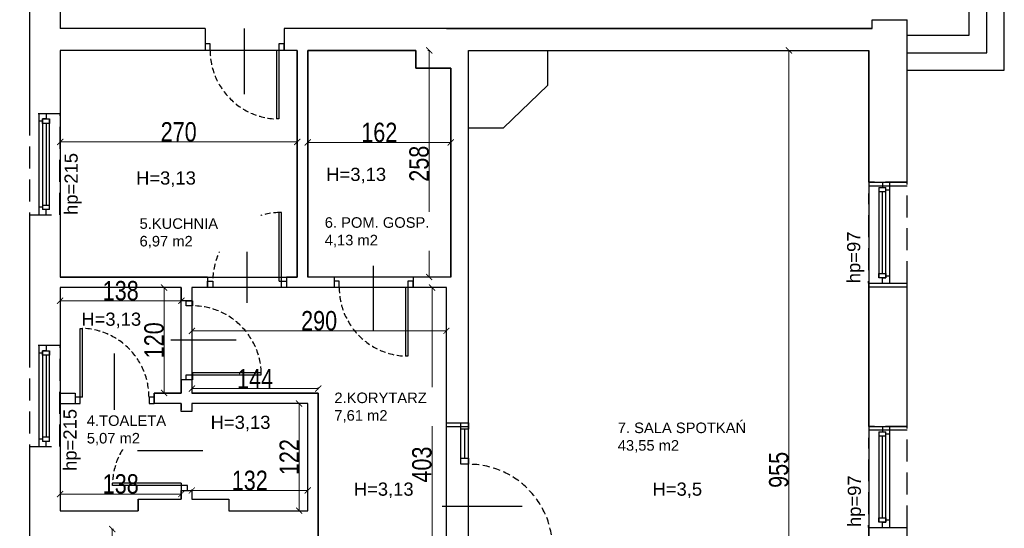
# Model space of a CAD drawing. Header units: millimetres. Extents: x -5941 to 19721, y -9230 to 6433.
# Tile 141 of 204: x 5207 to 6329, y 245 to 824. Entities that reach past the tile are written whole.
import ezdxf
from ezdxf.enums import TextEntityAlignment as Align

# ---------------------------------------------------------------- set-up
doc = ezdxf.new("R2010")
doc.units = ezdxf.units.MM
doc.linetypes.add('DASHED', pattern=[0.75, 0.5, -0.25])
for name, color, linetype in [('A_drzwi', 3, 'Continuous'), ('A_okno', 3, 'Continuous'), ('A_opis pom', 1, 'Continuous'), ('A_opis stolarki', 3, 'Continuous'), ('A_SC_MUROWANA_DZIAŁOWA', 42, 'Continuous'), ('A_schody', 3, 'Continuous'), ('A_scianazew', 42, 'Continuous'), ('A_SUFITY OPIS', 1, 'Continuous'), ('A_wymiary', 55, 'Continuous')]:
    doc.layers.add(name, color=color, linetype=linetype)
doc.layers.add('A_POWIERZCHNIE', color=13, linetype='Continuous', plot=False)
doc.layers.add('A_WYMIAR_ZEW', color=55, linetype='Continuous', lineweight=15)
doc.styles.add('dar-styl', font='arial.ttf')
doc.styles.add('Opisowy', font='arial.ttf', dxfattribs={"width": 0.8})
doc.styles.get("Standard").update_dxf_attribs({"font": 'arial.ttf'})
doc.dimstyles.new('WYMIARY', dxfattribs={"dimtxt": 1.3, "dimasz": 7, "dimexe": 1.25, "dimexo": 0.3, "dimgap": 0.2, "dimtad": 1, "dimzin": 4, "dimtxsty": 'Opisowy', "dimblk1": 'ARCHTICK', "dimblk2": 'ARCHTICK', "dimsah": 1, "dimcen": 2.5, "dimazin": 0, "dimtfac": 1, "dimtmove": 1, "dimatfit": 3, "dimldrblk": 'ARCHTICK', "dimfxl": 0, "dimlwd": 18, "dimlwe": 9, "dimarcsym": 0})

# ---------------------------------------------------------------- blocks, each defined once
blk = doc.blocks.new('*U16')
at = {"color": 0}
for p, q in [((-28.5, -9.5), (-28.5, -6.5)), ((-28.5, -6.5), (59.5, -6.5)), ((-28.5, -9.5), (59.5, -9.5)), ((59.5, -6.5), (59.5, -9.5))]:
    blk.add_line(p, q, dxfattribs=at)
for points in [[(-36.5, 0), (-36.5, -6.5), (-28.5, -6.5), (-28.5, 0)], [(-36.5, -94.5), (-36.5, -101), (-28.5, -101), (-28.5, -94.5)]]:
    blk.add_lwpolyline(points, close=True, dxfattribs=at)
at = {"color": 0, "linetype": 'DASHED', "ltscale": 15}
blk.add_arc((-28.5, -6.5), 88, 270, 358.0464, dxfattribs=at)
at = {"layer": 'A_opis stolarki'}
blk.add_line((-56.1, -50.5), (27.5, -50.5), dxfattribs=at)
at = {"layer": 'A_opis stolarki', "ltscale": 0.5, "style": 'dar-styl', "text_generation_flag": 2}
blk.add_attdef('ODPORNOŚĆ_OGNIOWA', text='', height=15, rotation=85.9367, dxfattribs=at).set_placement((-55.8, -47.5), align=Align.TOP_CENTER)
at = {"layer": 'A_opis stolarki', "ltscale": 0.5, "style": 'dar-styl'}
blk.add_attdef('SYMBOL_DRZWI1', text='', height=14, dxfattribs=at).set_placement((-16.8, -50.5), align=Align.BOTTOM_CENTER)
blk.add_attdef('SYMBOL_DRZWI2', text='', height=14, dxfattribs=at).set_placement((-16.8, -53.5), align=Align.TOP_CENTER)
blk = doc.blocks.new('*U15')
at = {"color": 0}
for p, q in [((-28.5, -91.5), (-28.5, -94.5)), ((-28.5, -91.5), (59.5, -91.5)), ((-28.5, -94.5), (59.5, -94.5)), ((59.5, -94.5), (59.5, -91.5))]:
    blk.add_line(p, q, dxfattribs=at)
for points in [[(-36.5, -6.5), (-36.5, 0), (-28.5, 0), (-28.5, -6.5)], [(-36.5, -101), (-36.5, -94.5), (-28.5, -94.5), (-28.5, -101)]]:
    blk.add_lwpolyline(points, close=True, dxfattribs=at)
at = {"color": 0, "linetype": 'DASHED', "ltscale": 15}
blk.add_arc((-28.5, -94.5), 88, 1.9536, 90, dxfattribs=at)
at = {"layer": 'A_opis stolarki'}
blk.add_line((-56.1, -50.5), (27.5, -50.5), dxfattribs=at)
at = {"layer": 'A_opis stolarki', "ltscale": 0.5, "style": 'dar-styl', "text_generation_flag": 2}
blk.add_attdef('ODPORNOŚĆ_OGNIOWA', text='', height=15, rotation=85.9367, dxfattribs=at).set_placement((-55.8, -47.5), align=Align.TOP_CENTER)
at = {"layer": 'A_opis stolarki', "ltscale": 0.5, "style": 'dar-styl'}
blk.add_attdef('SYMBOL_DRZWI1', text='', height=14, dxfattribs=at).set_placement((-16.8, -50.5), align=Align.BOTTOM_CENTER)
blk.add_attdef('SYMBOL_DRZWI2', text='', height=14, dxfattribs=at).set_placement((-16.8, -53.5), align=Align.TOP_CENTER)
blk = doc.blocks.new('*U17')
at = {"color": 0}
for p, q in [((0, -6.5), (-88, -6.5)), ((-88, -6.5), (-88, -9.5)), ((0, -9.5), (-88, -9.5)), ((0, -9.5), (0, -6.5))]:
    blk.add_line(p, q, dxfattribs=at)
for points in [[(8, 0), (8, -6.5), (0, -6.5), (0, 0)], [(8, -94.5), (8, -101), (0, -101), (0, -94.5)]]:
    blk.add_lwpolyline(points, close=True, dxfattribs=at)
at = {"color": 0, "linetype": 'DASHED', "ltscale": 15}
blk.add_arc((0, -6.5), 88, 181.9536, 270, dxfattribs=at)
at = {"layer": 'A_opis stolarki'}
blk.add_line((-56.1, -50.5), (27.5, -50.5), dxfattribs=at)
at = {"layer": 'A_opis stolarki', "ltscale": 0.5, "style": 'dar-styl'}
blk.add_attdef('ODPORNOŚĆ_OGNIOWA', text='', height=15, rotation=274.0633, dxfattribs=at).set_placement((27.3, -47.5), align=Align.TOP_CENTER)
blk.add_attdef('SYMBOL_DRZWI1', text='', height=14, dxfattribs=at).set_placement((-16.8, -50.5), align=Align.BOTTOM_CENTER)
blk.add_attdef('SYMBOL_DRZWI2', text='', height=14, dxfattribs=at).set_placement((-16.8, -53.5), align=Align.TOP_CENTER)
blk = doc.blocks.new('*U14')
for p, q in [((0, -91.5), (-88, -91.5)), ((-88, -94.5), (-88, -91.5)), ((0, -94.5), (-88, -94.5)), ((0, -91.5), (0, -94.5))]:
    blk.add_line(p, q)
for points in [[(8, -6.5), (8, 0), (0, 0), (0, -6.5)], [(8, -101), (8, -94.5), (0, -94.5), (0, -101)]]:
    blk.add_lwpolyline(points, close=True)
at = {"linetype": 'DASHED', "ltscale": 15}
blk.add_arc((0, -94.5), 88, 90, 178.0464, dxfattribs=at)
at = {"layer": 'A_opis stolarki'}
blk.add_line((-56.1, -50.5), (27.5, -50.5), dxfattribs=at)
at = {"layer": 'A_opis stolarki', "ltscale": 0.5, "style": 'dar-styl'}
blk.add_attdef('ODPORNOŚĆ_OGNIOWA', text='', height=15, rotation=94.0633, dxfattribs=at).set_placement((-95.9, -56.3), align=Align.TOP_CENTER)
blk.add_attdef('SYMBOL_DRZWI1', text='', height=14, dxfattribs=at).set_placement((-16.8, -50.5), align=Align.BOTTOM_CENTER)
blk.add_attdef('SYMBOL_DRZWI2', text='', height=14, dxfattribs=at).set_placement((-16.8, -53.5), align=Align.TOP_CENTER)
blk = doc.blocks.new('*U18')
at = {"color": 0}
for p, q in [((0, -6.5), (-88, -6.5)), ((-88, -6.5), (-88, -9.5)), ((0, -9.5), (-88, -9.5)), ((0, -9.5), (0, -6.5))]:
    blk.add_line(p, q, dxfattribs=at)
for points in [[(8, 0), (8, -6.5), (0, -6.5), (0, 0)], [(8, -94.5), (8, -101), (0, -101), (0, -94.5)]]:
    blk.add_lwpolyline(points, close=True, dxfattribs=at)
at = {"color": 0, "linetype": 'DASHED', "ltscale": 15}
blk.add_arc((0, -6.5), 88, 181.9536, 270, dxfattribs=at)
at = {"layer": 'A_opis stolarki'}
blk.add_line((-56.1, -50.5), (27.5, -50.5), dxfattribs=at)
at = {"layer": 'A_opis stolarki', "ltscale": 0.5, "style": 'dar-styl'}
blk.add_attdef('ODPORNOŚĆ_OGNIOWA', text='', height=15, rotation=90, dxfattribs=at).set_placement((-55.9, -50.5), align=Align.TOP_CENTER)
blk.add_attdef('SYMBOL_DRZWI1', text='', height=14, dxfattribs=at).set_placement((-16.8, -50.5), align=Align.BOTTOM_CENTER)
blk.add_attdef('SYMBOL_DRZWI2', text='', height=14, dxfattribs=at).set_placement((-16.8, -53.5), align=Align.TOP_CENTER)
blk = doc.blocks.new('_ArchTick')
at = {"color": 0, "const_width": 0.15}
blk.add_lwpolyline([(-0.5, -0.5), (0.5, 0.5)], dxfattribs=at)
blk = doc.blocks.new('*D20')
at = {"layer": 'A_wymiary', "color": 0, "lineweight": 9}
for p, q in [((6084, 789.1), (6082.1, 789.1)), ((6084, -165.9), (6082.1, -165.9))]:
    blk.add_line(p, q, dxfattribs=at)
at = {"layer": 'A_wymiary', "color": 0, "lineweight": 18}
blk.add_line((6083.3, -165.9), (6083.3, 789.1), dxfattribs=at)
at = {"layer": 'Defpoints', "color": 0}
for p in [(6083.3, 789.1), (6174.3, 789.1), (6174.3, -165.9)]:
    blk.add_point(p, dxfattribs=at)
at = {"layer": 'A_wymiary', "color": 0, "lineweight": 18, "xscale": 7, "yscale": 7, "zscale": 7}
for p, rotation in [((6083.3, 789.1), 90), ((6083.3, -165.9), 270)]:
    blk.add_blockref('_ArchTick', p, dxfattribs=dict(at, rotation=rotation))
at = {"layer": 'A_wymiary', "color": 0, "insert": (6071.9, 311.6), "char_height": 1.3, "attachment_point": 5, "rotation": 90, "style": 'Opisowy'}
blk.add_mtext('{\\H16.923077x;\\C3;955}', dxfattribs=at)
blk = doc.blocks.new('*D23')
at = {"layer": 'A_wymiary', "color": 0, "lineweight": 9}
for p, q in [((5677.6, 519.1), (5675.6, 519.1)), ((5677.6, 116.1), (5675.6, 116.1))]:
    blk.add_line(p, q, dxfattribs=at)
at = {"layer": 'A_wymiary', "color": 0, "lineweight": 18}
blk.add_line((5676.9, 519.1), (5676.9, 116.1), dxfattribs=at)
at = {"layer": 'Defpoints', "color": 0}
for p in [(5693.3, 519.1), (5676.9, 116.1), (5693.3, 116.1)]:
    blk.add_point(p, dxfattribs=at)
at = {"layer": 'A_wymiary', "color": 0, "lineweight": 18, "xscale": 7, "yscale": 7, "zscale": 7}
for p, rotation in [((5676.9, 519.1), 90), ((5676.9, 116.1), 270)]:
    blk.add_blockref('_ArchTick', p, dxfattribs=dict(at, rotation=rotation))
at = {"layer": 'A_wymiary', "color": 0, "insert": (5665.4, 317.6), "char_height": 1.3, "attachment_point": 5, "rotation": 90, "style": 'Opisowy'}
blk.add_mtext('{\\H16.923077x;\\C3;403}', dxfattribs=at)
blk = doc.blocks.new('*D25')
at = {"layer": 'A_wymiary', "color": 0, "lineweight": 9}
for p, q in [((5311.9, 244.1), (5313.9, 244.1)), ((5311.9, -43.9), (5313.9, -43.9))]:
    blk.add_line(p, q, dxfattribs=at)
at = {"layer": 'A_wymiary', "color": 0, "lineweight": 18}
blk.add_line((5312.6, -43.9), (5312.6, 244.1), dxfattribs=at)
at = {"layer": 'Defpoints', "color": 0}
for p in [(5253.3, 244.1), (5312.6, 244.1), (5253.3, -43.9)]:
    blk.add_point(p, dxfattribs=at)
at = {"layer": 'A_wymiary', "color": 0, "lineweight": 18, "xscale": 7, "yscale": 7, "zscale": 7}
for p, rotation in [((5312.6, 244.1), 90), ((5312.6, -43.9), 270)]:
    blk.add_blockref('_ArchTick', p, dxfattribs=dict(at, rotation=rotation))
at = {"layer": 'A_wymiary', "color": 0, "insert": (5301.2, 100.1), "char_height": 1.3, "attachment_point": 5, "rotation": 90, "style": 'Opisowy'}
blk.add_mtext('{\\H16.923077x;\\C3;288}', dxfattribs=at)
blk = doc.blocks.new('*D26')
at = {"layer": 'A_wymiary', "color": 0, "lineweight": 9}
for p, q in [((5526.2, 387.1), (5524.2, 387.1)), ((5525.2, 265.1), (5524.2, 265.1))]:
    blk.add_line(p, q, dxfattribs=at)
at = {"layer": 'A_wymiary', "color": 0, "lineweight": 18}
blk.add_line((5525.5, 387.1), (5525.5, 265.1), dxfattribs=at)
at = {"layer": 'Defpoints', "color": 0}
for p in [(5535.3, 387.1), (5525.5, 265.1), (5525.5, 265.1)]:
    blk.add_point(p, dxfattribs=at)
at = {"layer": 'A_wymiary', "color": 0, "lineweight": 18, "xscale": 7, "yscale": 7, "zscale": 7}
for p, rotation in [((5525.5, 387.1), 90), ((5525.5, 265.1), 270)]:
    blk.add_blockref('_ArchTick', p, dxfattribs=dict(at, rotation=rotation))
at = {"layer": 'A_wymiary', "color": 0, "insert": (5514.2, 326.1), "char_height": 1.3, "attachment_point": 5, "rotation": 90, "style": 'Opisowy'}
blk.add_mtext('{\\H16.923077x;\\C3;122}', dxfattribs=at)
blk = doc.blocks.new('*D27')
at = {"layer": 'A_wymiary', "color": 0, "lineweight": 9}
for p, q in [((5403.3, 287.4), (5403.3, 289.3)), ((5535.3, 287.4), (5535.3, 289.3))]:
    blk.add_line(p, q, dxfattribs=at)
at = {"layer": 'A_wymiary', "color": 0, "lineweight": 18}
blk.add_line((5403.3, 288.1), (5535.3, 288.1), dxfattribs=at)
at = {"layer": 'Defpoints', "color": 0}
for p in [(5535.3, 288.1), (5403.3, 278.1), (5535.3, 278.1)]:
    blk.add_point(p, dxfattribs=at)
at = {"layer": 'A_wymiary', "color": 0, "lineweight": 18, "xscale": 7, "yscale": 7, "zscale": 7, "rotation": 180}
blk.add_blockref('_ArchTick', (5403.3, 288.1), dxfattribs=at)
at = {"layer": 'A_wymiary', "color": 0, "lineweight": 18, "xscale": 7, "yscale": 7, "zscale": 7}
blk.add_blockref('_ArchTick', (5535.3, 288.1), dxfattribs=at)
at = {"layer": 'A_wymiary', "color": 0, "insert": (5469.3, 299.5), "char_height": 1.3, "attachment_point": 5, "style": 'Opisowy'}
blk.add_mtext('{\\H16.923077x;\\C3;132}', dxfattribs=at)
blk = doc.blocks.new('*D28')
at = {"layer": 'A_wymiary', "color": 0, "lineweight": 9}
for p, q in [((5253.3, 284.8), (5253.3, 282.8)), ((5391.3, 283.8), (5391.3, 282.8))]:
    blk.add_line(p, q, dxfattribs=at)
at = {"layer": 'A_wymiary', "color": 0, "lineweight": 18}
blk.add_line((5391.3, 284.1), (5253.3, 284.1), dxfattribs=at)
at = {"layer": 'Defpoints', "color": 0}
for p in [(5253.3, 288.1), (5253.3, 284.1), (5391.3, 284.1)]:
    blk.add_point(p, dxfattribs=at)
at = {"layer": 'A_wymiary', "color": 0, "lineweight": 18, "xscale": 7, "yscale": 7, "zscale": 7, "rotation": 180}
blk.add_blockref('_ArchTick', (5253.3, 284.1), dxfattribs=at)
at = {"layer": 'A_wymiary', "color": 0, "lineweight": 18, "xscale": 7, "yscale": 7, "zscale": 7}
blk.add_blockref('_ArchTick', (5391.3, 284.1), dxfattribs=at)
at = {"layer": 'A_wymiary', "color": 0, "insert": (5322.3, 295.5), "char_height": 1.3, "attachment_point": 5, "style": 'Opisowy'}
blk.add_mtext('{\\H16.923077x;\\C3;138}', dxfattribs=at)
blk = doc.blocks.new('*D29')
at = {"layer": 'A_wymiary', "color": 0, "lineweight": 9}
for p, q in [((5372.4, 519.1), (5370.5, 519.1)), ((5372.4, 399.1), (5370.5, 399.1))]:
    blk.add_line(p, q, dxfattribs=at)
at = {"layer": 'A_wymiary', "color": 0, "lineweight": 18}
blk.add_line((5371.7, 399.1), (5371.7, 519.1), dxfattribs=at)
at = {"layer": 'Defpoints', "color": 0}
for p in [(5371.7, 519.1), (5391.3, 519.1), (5391.3, 399.1)]:
    blk.add_point(p, dxfattribs=at)
at = {"layer": 'A_wymiary', "color": 0, "lineweight": 18, "xscale": 7, "yscale": 7, "zscale": 7}
for p, rotation in [((5371.7, 519.1), 90), ((5371.7, 399.1), 270)]:
    blk.add_blockref('_ArchTick', p, dxfattribs=dict(at, rotation=rotation))
at = {"layer": 'A_wymiary', "color": 0, "insert": (5360.3, 459.1), "char_height": 1.3, "attachment_point": 5, "rotation": 90, "style": 'Opisowy'}
blk.add_mtext('{\\H16.923077x;\\C3;120}', dxfattribs=at)
blk = doc.blocks.new('*D30')
at = {"layer": 'A_wymiary', "color": 0, "lineweight": 9}
for p, q in [((5253.3, 504.8), (5253.3, 502.8)), ((5391.3, 504.8), (5391.3, 502.8))]:
    blk.add_line(p, q, dxfattribs=at)
at = {"layer": 'A_wymiary', "color": 0, "lineweight": 18}
blk.add_line((5253.3, 504.1), (5391.3, 504.1), dxfattribs=at)
at = {"layer": 'Defpoints', "color": 0}
for p in [(5253.3, 519.1), (5391.3, 519.1), (5391.3, 504.1)]:
    blk.add_point(p, dxfattribs=at)
at = {"layer": 'A_wymiary', "color": 0, "lineweight": 18, "xscale": 7, "yscale": 7, "zscale": 7, "rotation": 180}
blk.add_blockref('_ArchTick', (5253.3, 504.1), dxfattribs=at)
at = {"layer": 'A_wymiary', "color": 0, "lineweight": 18, "xscale": 7, "yscale": 7, "zscale": 7}
blk.add_blockref('_ArchTick', (5391.3, 504.1), dxfattribs=at)
at = {"layer": 'A_wymiary', "color": 0, "insert": (5322.3, 515.5), "char_height": 1.3, "attachment_point": 5, "style": 'Opisowy'}
blk.add_mtext('{\\H16.923077x;\\C3;138}', dxfattribs=at)
blk = doc.blocks.new('*D31')
at = {"layer": 'A_wymiary', "color": 0, "lineweight": 9}
for p, q in [((5253.3, 685.6), (5253.3, 683.6)), ((5523.3, 685.6), (5523.3, 683.6))]:
    blk.add_line(p, q, dxfattribs=at)
at = {"layer": 'A_wymiary', "color": 0, "lineweight": 18}
blk.add_line((5253.3, 684.9), (5523.3, 684.9), dxfattribs=at)
at = {"layer": 'Defpoints', "color": 0}
for p in [(5253.3, 789.1), (5523.3, 789.1), (5523.3, 684.9)]:
    blk.add_point(p, dxfattribs=at)
at = {"layer": 'A_wymiary', "color": 0, "lineweight": 18, "xscale": 7, "yscale": 7, "zscale": 7, "rotation": 180}
blk.add_blockref('_ArchTick', (5253.3, 684.9), dxfattribs=at)
at = {"layer": 'A_wymiary', "color": 0, "lineweight": 18, "xscale": 7, "yscale": 7, "zscale": 7}
blk.add_blockref('_ArchTick', (5523.3, 684.9), dxfattribs=at)
at = {"layer": 'A_wymiary', "color": 0, "insert": (5388.3, 696.3), "char_height": 1.3, "attachment_point": 5, "style": 'Opisowy'}
blk.add_mtext('{\\H16.923077x;\\C3;270}', dxfattribs=at)
blk = doc.blocks.new('*D32')
at = {"layer": 'A_wymiary', "color": 0, "lineweight": 9}
for p, q in [((5535.3, 685), (5535.3, 683)), ((5698.3, 685), (5698.3, 683))]:
    blk.add_line(p, q, dxfattribs=at)
at = {"layer": 'A_wymiary', "color": 0, "lineweight": 18}
blk.add_line((5535.3, 684.3), (5698.3, 684.3), dxfattribs=at)
at = {"layer": 'Defpoints', "color": 0}
for p in [(5535.3, 789.1), (5698.3, 789.1), (5698.3, 684.3)]:
    blk.add_point(p, dxfattribs=at)
at = {"layer": 'A_wymiary', "color": 0, "lineweight": 18, "xscale": 7, "yscale": 7, "zscale": 7, "rotation": 180}
blk.add_blockref('_ArchTick', (5535.3, 684.3), dxfattribs=at)
at = {"layer": 'A_wymiary', "color": 0, "lineweight": 18, "xscale": 7, "yscale": 7, "zscale": 7}
blk.add_blockref('_ArchTick', (5698.3, 684.3), dxfattribs=at)
at = {"layer": 'A_wymiary', "color": 0, "insert": (5616.8, 695.7), "char_height": 1.3, "attachment_point": 5, "style": 'Opisowy'}
blk.add_mtext('{\\H16.923077x;\\C3;162}', dxfattribs=at)
blk = doc.blocks.new('*D33')
at = {"layer": 'A_wymiary', "color": 0, "lineweight": 9}
for p, q in [((5674.3, 789.1), (5672.3, 789.1)), ((5674.3, 531.1), (5672.3, 531.1))]:
    blk.add_line(p, q, dxfattribs=at)
at = {"layer": 'A_wymiary', "color": 0, "lineweight": 18}
blk.add_line((5673.6, 789.1), (5673.6, 531.1), dxfattribs=at)
at = {"layer": 'Defpoints', "color": 0}
for p in [(5698.3, 789.1), (5673.6, 531.1), (5698.3, 531.1)]:
    blk.add_point(p, dxfattribs=at)
at = {"layer": 'A_wymiary', "color": 0, "lineweight": 18, "xscale": 7, "yscale": 7, "zscale": 7}
for p, rotation in [((5673.6, 789.1), 90), ((5673.6, 531.1), 270)]:
    blk.add_blockref('_ArchTick', p, dxfattribs=dict(at, rotation=rotation))
at = {"layer": 'A_wymiary', "color": 0, "insert": (5662.2, 660.1), "char_height": 1.3, "attachment_point": 5, "rotation": 90, "style": 'Opisowy'}
blk.add_mtext('{\\H16.923077x;\\C3;258}', dxfattribs=at)
blk = doc.blocks.new('*D34')
at = {"layer": 'A_wymiary', "color": 0, "lineweight": 9}
for p, q in [((5403.3, 403.4), (5403.3, 405.3)), ((5547.3, 403.4), (5547.3, 405.3))]:
    blk.add_line(p, q, dxfattribs=at)
at = {"layer": 'A_wymiary', "color": 0, "lineweight": 18}
blk.add_line((5403.3, 404.1), (5547.3, 404.1), dxfattribs=at)
at = {"layer": 'Defpoints', "color": 0}
for p in [(5547.3, 404.1), (5403.3, 399.1), (5547.3, 399.1)]:
    blk.add_point(p, dxfattribs=at)
at = {"layer": 'A_wymiary', "color": 0, "lineweight": 18, "xscale": 7, "yscale": 7, "zscale": 7, "rotation": 180}
blk.add_blockref('_ArchTick', (5403.3, 404.1), dxfattribs=at)
at = {"layer": 'A_wymiary', "color": 0, "lineweight": 18, "xscale": 7, "yscale": 7, "zscale": 7}
blk.add_blockref('_ArchTick', (5547.3, 404.1), dxfattribs=at)
at = {"layer": 'A_wymiary', "color": 0, "insert": (5475.3, 415.3), "char_height": 1.3, "attachment_point": 5, "style": 'Opisowy'}
blk.add_mtext('{\\H16.923077x;\\C3;144}', dxfattribs=at)
blk = doc.blocks.new('*D35')
at = {"layer": 'A_wymiary', "color": 0, "lineweight": 9}
for p, q in [((5403.3, 470.5), (5403.3, 468.6)), ((5693.3, 470.5), (5693.3, 468.6))]:
    blk.add_line(p, q, dxfattribs=at)
at = {"layer": 'A_wymiary', "color": 0, "lineweight": 18}
blk.add_line((5403.3, 469.8), (5693.3, 469.8), dxfattribs=at)
at = {"layer": 'Defpoints', "color": 0}
for p in [(5403.3, 519.1), (5693.3, 519.1), (5693.3, 469.8)]:
    blk.add_point(p, dxfattribs=at)
at = {"layer": 'A_wymiary', "color": 0, "lineweight": 18, "xscale": 7, "yscale": 7, "zscale": 7, "rotation": 180}
blk.add_blockref('_ArchTick', (5403.3, 469.8), dxfattribs=at)
at = {"layer": 'A_wymiary', "color": 0, "lineweight": 18, "xscale": 7, "yscale": 7, "zscale": 7}
blk.add_blockref('_ArchTick', (5693.3, 469.8), dxfattribs=at)
at = {"layer": 'A_wymiary', "color": 0, "insert": (5548.3, 481.3), "char_height": 1.3, "attachment_point": 5, "style": 'Opisowy'}
blk.add_mtext('{\\H16.923077x;\\C3;290}', dxfattribs=at)
blk = doc.blocks.new('*D39')
at = {"layer": 'A_WYMIAR_ZEW', "color": 0, "lineweight": 9}
for p, q in [((5133.2, 1444.1), (5131.3, 1444.1)), ((5133.2, -83.9), (5131.3, -83.9))]:
    blk.add_line(p, q, dxfattribs=at)
at = {"layer": 'A_WYMIAR_ZEW', "color": 0, "lineweight": 18}
blk.add_line((5132.5, 1444.1), (5132.5, -83.9), dxfattribs=at)
at = {"layer": 'Defpoints', "color": 0}
for p in [(5218.3, 1444.1), (5132.5, -83.9), (5218.3, -83.9)]:
    blk.add_point(p, dxfattribs=at)
at = {"layer": 'A_WYMIAR_ZEW', "color": 0, "lineweight": 18, "xscale": 7, "yscale": 7, "zscale": 7}
for p, rotation in [((5132.5, 1444.1), 90), ((5132.5, -83.9), 270)]:
    blk.add_blockref('_ArchTick', p, dxfattribs=dict(at, rotation=rotation))
at = {"layer": 'A_WYMIAR_ZEW', "color": 0, "insert": (5121.1, 680.1), "char_height": 1.3, "attachment_point": 5, "rotation": 90, "style": 'Opisowy'}
blk.add_mtext('{\\H16.923077x;\\C3;1528}1528,00', dxfattribs=at)
blk = doc.blocks.new('*D41')
at = {"layer": 'A_WYMIAR_ZEW', "color": 0, "lineweight": 9}
for p, q in [((5094.4, 1444.1), (5092.4, 1444.1)), ((5094.4, -205.9), (5092.4, -205.9))]:
    blk.add_line(p, q, dxfattribs=at)
at = {"layer": 'A_WYMIAR_ZEW', "color": 0, "lineweight": 18}
blk.add_line((5093.7, 1444.1), (5093.7, -205.9), dxfattribs=at)
at = {"layer": 'Defpoints', "color": 0}
for p in [(5218.3, 1444.1), (5093.7, -205.9), (5218.3, -205.9)]:
    blk.add_point(p, dxfattribs=at)
at = {"layer": 'A_WYMIAR_ZEW', "color": 0, "lineweight": 18, "xscale": 7, "yscale": 7, "zscale": 7}
for p, rotation in [((5093.7, 1444.1), 90), ((5093.7, -205.9), 270)]:
    blk.add_blockref('_ArchTick', p, dxfattribs=dict(at, rotation=rotation))
at = {"layer": 'A_WYMIAR_ZEW', "color": 0, "insert": (5082.2, 619.1), "char_height": 1.3, "attachment_point": 5, "rotation": 90, "style": 'Opisowy'}
blk.add_mtext('{\\H16.923077x;\\C3;1650}', dxfattribs=at)

msp = doc.modelspace()

# ---------------------------------------------------------------- linework, layer by layer
at = {"linetype": 'DASHED', "ltscale": 50}
for points in [[(5253.312, 717.079), (5218.312, 717.079), (5218.312, 602.079), (5252.886, 602.076)], [(6173.886, 524.076), (6218.312, 524.079), (6218.312, 639.079), (6174.312, 639.079)], [(5253.312, 453.079), (5218.312, 453.079), (5218.312, 338.076), (5252.886, 338.076)], [(6173.886, 246.076), (6218.312, 246.079), (6218.312, 361.079), (6174.312, 361.079)]]:
    msp.add_lwpolyline(points, close=True, dxfattribs=at)
at = {"layer": 'A_drzwi'}
for p, q in [((5709.599, 325.08), (5709.599, 358)), ((5713.956, 358), (5713.956, 325.08)), ((5718.314, 325.08), (5718.312, 343))]:
    msp.add_line(p, q, dxfattribs=at)
msp.add_lwpolyline([(5709.6, 358), (5709.6, 365.079), (5718.313, 365.079), (5718.313, 358)], close=True, dxfattribs=at)
at = {"layer": 'A_okno'}
for p, q in [((5229.312, 708.579, 0), (5229.312, 717.079, 0)), ((5233.312, 708.579, 0), (5229.312, 708.579, 0)), ((5229.312, 659.576, -0.022), (5229.312, 708.579, 0)), ((5233.312, 711.079, 0), (5241.312, 711.079, 0)), ((5233.312, 706.079, 0), (5233.312, 711.079, 0)), ((5237.312, 711.079, 0), (5233.312, 711.079, 0)), ((5233.312, 711.079, 0), (5233.312, 659.576, -0.022)), ((5237.312, 717.079, 0), (5237.312, 711.079, 0)), ((5241.312, 659.576, -0.023), (5241.312, 711.079, 0)), ((5241.312, 711.079, 0), (5241.312, 706.079, 0)), ((5236.812, 706.079, 0), (5233.312, 706.079, 0)), ((5241.312, 706.079, 0), (5233.312, 706.079, 0)), ((5237.312, 706.079, 0), (5237.312, 659.576, -0.022)), ((5241.312, 706.079, 0), (5237.812, 706.079, 0)), ((5229.313, 602.076, -0.047), (5229.312, 659.576, -0.022)), ((5233.312, 659.576, -0.022), (5233.313, 608.076, -0.045)), ((5237.312, 659.576, -0.022), (5237.313, 613.076, -0.044)), ((5241.313, 608.076, -0.046), (5241.312, 659.576, -0.023)), ((6185.886, 633.079, -0.046), (6185.886, 581.579, -0.023)), ((6185.886, 633.079, -0.044), (6193.886, 633.079, -0.044)), ((6189.886, 639.079, -0.044), (6189.886, 633.079, -0.044)), ((6193.886, 581.579, -0.022), (6193.886, 633.079, -0.045)), ((6193.886, 630.579, -0.044), (6197.886, 630.579, -0.044)), ((6197.886, 639.079, -0.047), (6197.886, 581.579, -0.022)), ((6193.886, 628.079, -0.044), (6185.886, 628.079, -0.044)), ((6189.886, 581.579, -0.022), (6189.886, 628.079, -0.044)), ((5233.313, 610.576, -0.044), (5229.313, 610.576, -0.044)), ((5233.313, 613.076, -0.044), (5241.313, 613.076, -0.044)), ((5241.313, 608.076, -0.044), (5233.313, 608.076, -0.044)), ((5237.313, 602.076, -0.044), (5237.313, 608.076, -0.044)), ((6185.886, 581.579, -0.023), (6185.886, 530.076, 0)), ((6189.886, 535.076, 0), (6189.886, 581.579, -0.022)), ((6193.886, 530.076, 0), (6193.886, 581.579, -0.022)), ((6197.886, 581.579, -0.022), (6197.886, 532.576, 0)), ((6185.886, 535.076, 0), (6189.386, 535.076, 0)), ((6185.886, 530.076, 0), (6185.886, 535.076, 0)), ((6185.886, 535.076, 0), (6193.886, 535.076, 0)), ((6193.886, 530.076, 0), (6185.886, 530.076, 0)), ((6189.886, 524.076, 0), (6189.886, 530.076, 0)), ((6189.886, 530.076, 0), (6193.886, 530.076, 0)), ((6190.386, 535.076, 0), (6193.886, 535.076, 0)), ((6193.886, 535.076, 0), (6193.886, 530.076, 0)), ((6193.886, 532.576, 0), (6197.886, 532.576, 0)), ((6197.886, 532.576, 0), (6197.886, 524.076, 0)), ((5229.312, 444.579, 0), (5229.312, 453.079, 0)), ((5237.312, 453.079, 0), (5237.312, 447.079, 0)), ((5233.312, 444.579, 0), (5229.312, 444.579, 0)), ((5229.312, 395.576, -0.022), (5229.312, 444.579, 0)), ((5233.312, 447.079, 0), (5241.312, 447.079, 0)), ((5233.312, 442.079, 0), (5233.312, 447.079, 0)), ((5237.312, 447.079, 0), (5233.312, 447.079, 0)), ((5233.312, 447.079, 0), (5233.312, 395.576, -0.022)), ((5236.812, 442.079, 0), (5233.312, 442.079, 0)), ((5241.312, 442.079, 0), (5233.312, 442.079, 0)), ((5237.312, 442.079, 0), (5237.312, 395.576, -0.022)), ((5241.312, 442.079, 0), (5237.812, 442.079, 0)), ((5241.312, 395.576, -0.023), (5241.312, 447.079, 0)), ((5241.312, 447.079, 0), (5241.312, 442.079, 0)), ((5229.313, 338.076, -0.047), (5229.312, 395.576, -0.022)), ((5233.312, 395.576, -0.022), (5233.313, 344.076, -0.045)), ((5237.312, 395.576, -0.022), (5237.313, 349.076, -0.044)), ((5241.313, 344.076, -0.046), (5241.312, 395.576, -0.023)), ((6189.886, 361.079, -0.044), (6189.886, 355.079, -0.044)), ((6197.886, 361.079, -0.047), (6197.886, 303.579, -0.022)), ((5233.313, 349.076, -0.044), (5241.313, 349.076, -0.044)), ((6185.886, 355.079, -0.046), (6185.886, 303.579, -0.023)), ((6185.886, 355.079, -0.044), (6193.886, 355.079, -0.044)), ((6193.886, 350.079, -0.044), (6185.886, 350.079, -0.044)), ((6189.886, 303.579, -0.022), (6189.886, 350.079, -0.044)), ((6193.886, 303.579, -0.022), (6193.886, 355.079, -0.045)), ((6193.886, 352.579, -0.044), (6197.886, 352.579, -0.044)), ((5233.313, 346.576, -0.044), (5229.313, 346.576, -0.044)), ((5241.313, 344.076, -0.044), (5233.313, 344.076, -0.044)), ((5237.313, 338.076, -0.044), (5237.313, 344.076, -0.044)), ((6185.886, 303.579, -0.023), (6185.886, 252.076, 0)), ((6189.886, 257.076, 0), (6189.886, 303.579, -0.022)), ((6193.886, 252.076, 0), (6193.886, 303.579, -0.022)), ((6197.886, 303.579, -0.022), (6197.886, 254.576, 0)), ((6185.886, 257.076, 0), (6189.386, 257.076, 0)), ((6185.886, 252.076, 0), (6185.886, 257.076, 0)), ((6185.886, 257.076, 0), (6193.886, 257.076, 0)), ((6193.886, 252.076, 0), (6185.886, 252.076, 0)), ((6189.886, 246.076, 0), (6189.886, 252.076, 0)), ((6189.886, 252.076, 0), (6193.886, 252.076, 0)), ((6190.386, 257.076, 0), (6193.886, 257.076, 0)), ((6193.886, 257.076, 0), (6193.886, 252.076, 0)), ((6193.886, 254.576, 0), (6197.886, 254.576, 0)), ((6197.886, 254.576, 0), (6197.886, 246.076, 0))]:
    msp.add_line(p, q, dxfattribs=at)
at = {"layer": 'A_okno', "linetype": 'DASHED', "ltscale": 15}
msp.add_line((5718.312, 215.079), (5718.315, 358), dxfattribs=at)
at = {"layer": 'A_POWIERZCHNIE'}
for p, q in [((5693.312, 365.079), (5718.312, 365.079)), ((5693.312, 361.079), (5718.312, 361.079))]:
    msp.add_line(p, q, dxfattribs=at)
for points in [[(5718.312, 789.079), (6174.312, 789.079), (6174.312, -165.921), (5718.312, -165.921)], [(5547.312, 116.079), (5693.312, 116.079), (5693.312, 519.079), (5403.312, 519.079), (5403.312, 399.079), (5403.312, 399.079), (5547.312, 399.079)]]:
    msp.add_lwpolyline(points, close=True, dxfattribs=at)
for points in [[(6174.312, 639.079), (6218.312, 639.079)], [(6174.312, 635.079), (6218.312, 635.079)], [(6174.312, 524.079), (6218.312, 524.079)], [(6174.312, 520.079), (6218.312, 520.079)], [(6174.312, 361.079), (6218.312, 361.079)], [(6174.312, 357.079), (6218.312, 357.079)], [(6174.312, 246.079), (6218.312, 246.079)]]:
    msp.add_lwpolyline(points, dxfattribs=at)
at = {"layer": 'A_SC_MUROWANA_DZIAŁOWA'}
for p, q in [((5418.312, 814.079), (5253.312, 814.079)), ((6178.312, 814.079), (5508.312, 814.079)), ((5418.312, 789.079), (5253.312, 789.079)), ((5523.312, 789.079), (5508.312, 789.079)), ((5658.312, 789.079), (5535.312, 789.079)), ((5808.312, 789.079), (5808.312, 749.079)), ((5698.312, 769.079), (5658.312, 769.079)), ((5758.312, 701.079), (5808.312, 749.079)), ((5718.312, 701.079), (5758.312, 701.079)), ((5421.312, 531.079), (5253.312, 531.079)), ((5523.312, 531.079), (5511.312, 531.079)), ((5547.312, 531.079), (5535.312, 531.079)), ((5565.312, 531.079), (5547.312, 531.079)), ((5565.312, 531.079), (5565.312, 519.469)), ((5698.312, 531.079), (5655.312, 531.079)), ((5655.312, 531.079), (5655.312, 519.469)), ((5391.312, 519.079), (5253.312, 519.079)), ((5421.312, 519.079), (5403.312, 519.079)), ((5547.312, 519.079), (5511.312, 519.079)), ((5565.312, 519.079), (5547.312, 519.079)), ((5693.312, 519.079), (5655.312, 519.079)), ((5403.312, 504.079), (5391.312, 504.079)), ((5403.312, 414.079), (5391.312, 414.079)), ((5253.112, 399.079), (5270.312, 399.079)), ((5391.312, 399.079), (5360.312, 399.079)), ((5547.312, 399.079), (5403.312, 399.079)), ((5253.068, 387.079), (5270.312, 387.079)), ((5391.312, 387.079), (5360.312, 387.079)), ((5535.312, 387.079), (5403.312, 387.079)), ((5403.312, 378.079), (5391.312, 378.079)), ((5693.312, 365.079), (5718.313, 365.079))]:
    msp.add_line(p, q, dxfattribs=at)
for points in [[(6178.312, 824.079), (6218.312, 824.079)], [(5418.312, 814.079), (5418.312, 789.079)], [(5508.312, 814.079), (5508.312, 789.079)], [(5693.312, 814.079), (6178.312, 814.079)], [(5523.312, 789.079), (5523.312, 531.079)], [(5535.312, 789.079), (5535.312, 531.079)], [(5658.312, 769.079), (5658.312, 789.079)], [(5718.312, 365.079), (5718.312, 789.079), (6174.312, 789.079)], [(5698.312, 531.079), (5698.312, 769.079)], [(5421.312, 531.079), (5421.312, 519.079)], [(5511.312, 531.079), (5511.312, 519.079)], [(5391.312, 519.079), (5391.312, 504.079)], [(5403.312, 519.079), (5403.312, 504.079)], [(5693.312, 365.079), (5693.312, 519.079)], [(5391.312, 414.079), (5391.312, 399.079)], [(5403.312, 414.079), (5403.312, 399.079)], [(5270.312, 399.079), (5270.312, 387.079)], [(5360.312, 399.079), (5360.312, 387.079)], [(5547.312, 226.079), (5547.312, 399.079)], [(5391.312, 387.079), (5391.312, 378.079)], [(5403.312, 387.079), (5403.312, 378.079)], [(5535.312, 265.079), (5535.312, 387.079)], [(5391.312, 288.079), (5391.312, 278.079)], [(5403.312, 288.079), (5403.312, 278.079)], [(5342.312, 278.079), (5342.312, 265.079)], [(5342.312, 278.079), (5391.312, 278.079)], [(5403.312, 278.079), (5445.312, 278.079)], [(5445.312, 278.079), (5445.312, 265.079)], [(5253.312, 265.079), (5342.312, 265.079)], [(5445.312, 265.079), (5535.312, 265.079)]]:
    msp.add_lwpolyline(points, dxfattribs=at)
at = {"layer": 'A_schody'}
for p, q in [((6308.807, 786.538), (6308.807, 921.538)), ((6328.807, 766.538), (6328.807, 921.538)), ((6288.807, 806.538), (6288.807, 906.538)), ((6218.807, 806.538), (6288.807, 806.538)), ((6218.807, 786.538), (6308.807, 786.538)), ((6218.807, 766.538), (6328.807, 766.538))]:
    msp.add_line(p, q, dxfattribs=at)
at = {"layer": 'A_scianazew'}
for p, q in [((5218.312, 900.079), (5218.312, 717.079)), ((6178.312, 814.079), (6178.312, 824.079)), ((6218.312, 639.079), (6218.312, 824.079)), ((5218.312, 602.079), (5218.312, 453.079)), ((5218.312, 338.076), (5218.312, 168.079)), ((5253.312, 338.079), (5253.312, 265.079))]:
    msp.add_line(p, q, dxfattribs=at)
for points in [[(5253.312, 900.079), (5253.312, 814.079)], [(5253.312, 789.079), (5253.312, 717.079)], [(6174.312, 639.079), (6174.312, 789.079)], [(5253.312, 602.079), (5253.312, 531.079)], [(5253.312, 519.079), (5253.312, 453.079)], [(6174.312, 361.079), (6174.312, 524.079)], [(6218.312, 361.079), (6218.312, 524.079)], [(6174.312, 91.079), (6174.312, 246.079)], [(6218.312, 91.079), (6218.312, 246.079)]]:
    msp.add_lwpolyline(points, dxfattribs=at)

# ---------------------------------------------------------------- block references
at = {"layer": 'A_drzwi'}
for name, p, xscale, yscale, zscale, rotation in [('*U14', (5418.312, 789.469), 0.8910891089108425, 0.8910891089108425, 0.8910891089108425, 89.99999999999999), ('*U15', (5421.312, 551.649), 0.8910891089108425, 0.8910891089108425, 0.8910891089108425, 89.99999999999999), ('*U14', (5565.312, 519.469), 0.8910891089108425, 0.8910891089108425, 0.8910891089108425, 89.99999999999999), ('*U17', (5403.997, 414.079), 0.8910891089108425, 0.8910891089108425, 0.8910891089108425, 180), ('*U16', (5270.312, 419.649), 0.8910891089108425, 0.8910891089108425, 0.8910891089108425, 89.99999999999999), ('*U16', (5365.872, 288.079), 0.8910891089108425, 0.8910891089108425, 0.8910891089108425, 180), ('*U18', (5718.312, 215.079), 1.08910891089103, 1.08910891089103, 1.08910891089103, 180)]:
    msp.add_blockref(name, p, dxfattribs=dict(at, xscale=xscale, yscale=yscale, zscale=zscale, rotation=rotation))

# ---------------------------------------------------------------- texts
at = {"layer": 'A_opis pom', "char_height": 15, "width": 119.07531, "attachment_point": 1, "rotation": 90}
for s, insert in [('hp=215', (5258.279, 601.833, 0.092)), ('hp=97', (6149.713, 524.084, 0.092)), ('hp=215', (5257.024, 310.444, 0.092)), ('hp=97', (6150.483, 246.497, 0.092))]:
    msp.add_mtext(s, dxfattribs=dict(at, insert=insert))
at = {"layer": 'A_opis pom', "char_height": 15, "width": 119.07531, "attachment_point": 1}
for s, insert in [('H=3,13', (5339.761, 651.4, 0.092)), ('H=3,13', (5556.442, 655.502, 0.092)), ('H=3,13', (5277.441, 490.653)), ('H=3,13', (5424.699, 373.228, 0.092)), ('H=3,13', (5587.792, 297.176, 0.092)), ('H=3,5', (5928.079, 297.176, 0.092))]:
    msp.add_mtext(s, dxfattribs=dict(at, insert=insert))

# ---------------------------------------------------------------- dimensions: what is measured, and where the dimension line sits
at = {"layer": 'A_WYMIAR_ZEW'}
for base, p2, text, picture, middle in [((5093.66, -205.921), (5218.312, -205.921), '{\\H16.923077x;\\C3;1650}', '*D41', (5082.227, 619.079)), ((5132.529, -83.921), (5218.312, -83.921), '{\\H16.923077x;\\C3;1528}<>', '*D39', (5121.096, 680.079))]:
    dim = msp.add_linear_dim(base=base, p1=(5218.312, 1444.079), p2=p2, angle=90, text=text, dimstyle='WYMIARY', override={"dimtxsty": 'Opisowy'}, dxfattribs=at)
    dim.commit()
    dim.dimension.update_dxf_attribs({"geometry": picture, "text_midpoint": middle})
at = {"layer": 'A_wymiary'}
for base, p1, p2, text, picture, middle in [((5523.312, 684.895), (5253.312, 789.079), (5523.312, 789.079), '{\\H16.923077x;\\C3;270}', '*D31', (5388.312, 696.327)), ((5698.312, 684.299), (5535.312, 789.079), (5698.312, 789.079), '{\\H16.923077x;\\C3;162}', '*D32', (5616.812, 695.732)), ((5391.312, 504.079), (5253.312, 519.079), (5391.312, 519.079), '{\\H16.923077x;\\C3;138}', '*D30', (5322.312, 515.52)), ((5693.312, 469.829), (5403.312, 519.079), (5693.312, 519.079), '{\\H16.923077x;\\C3;290}', '*D35', (5548.312, 481.262)), ((5547.312, 404.098), (5403.312, 399.079), (5547.312, 399.079), '{\\H16.923077x;\\C3;144}', '*D34', (5475.312, 415.343)), ((5253.312, 284.079), (5391.312, 284.079), (5253.312, 288.079), '{\\H16.923077x;\\C3;138}', '*D28', (5322.312, 295.52)), ((5535.312, 288.079), (5403.312, 278.079), (5535.312, 278.079), '{\\H16.923077x;\\C3;132}', '*D27', (5469.312, 299.52))]:
    dim = msp.add_linear_dim(base=base, p1=p1, p2=p2, text=text, dimstyle='WYMIARY', override={"dimtxsty": 'Opisowy'}, dxfattribs=at)
    dim.commit()
    dim.dimension.update_dxf_attribs({"geometry": picture, "text_midpoint": middle})
for base, p1, p2, text, picture, middle in [((5673.592, 531.079), (5698.312, 789.079), (5698.312, 531.079), '{\\H16.923077x;\\C3;258}', '*D33', (5662.16, 660.079)), ((6083.313, 789.079), (6174.312, -165.921), (6174.312, 789.079), '{\\H16.923077x;\\C3;955}', '*D20', (6071.88, 311.579)), ((5371.734, 519.079), (5391.312, 399.079), (5391.312, 519.079), '{\\H16.923077x;\\C3;120}', '*D29', (5360.301, 459.079)), ((5676.879, 116.079), (5693.312, 519.079), (5693.312, 116.079), '{\\H16.923077x;\\C3;403}', '*D23', (5665.439, 317.579)), ((5525.481, 265.079), (5535.312, 387.079), (5525.481, 265.079), '{\\H16.923077x;\\C3;122}', '*D26', (5514.236, 326.079)), ((5312.613, 244.079), (5253.312, -43.921), (5253.312, 244.079), '{\\H16.923077x;\\C3;288}', '*D25', (5301.181, 100.079))]:
    dim = msp.add_linear_dim(base=base, p1=p1, p2=p2, angle=90, text=text, dimstyle='WYMIARY', override={"dimtxsty": 'Opisowy'}, dxfattribs=at)
    dim.commit()
    dim.dimension.update_dxf_attribs({"geometry": picture, "text_midpoint": middle})

# ---------------------------------------------------------------- next in the draw order: texts
at = {"layer": 'A_SUFITY OPIS', "char_height": 12, "attachment_point": 1, "bg_fill": 2}
for s, insert, width in [('5.KUCHNIA\\P6,97 m2', (5343.767, 597.97), 131.78588), ('6. POM. GOSP.\\P4,13 m2', (5554.706, 599.176), 131.78588), ('2.KORYTARZ\\P7,61 m2', (5565.666, 399.596), 106.6476), ('4.TOALETA\\P5,07 m2', (5283.661, 373.651), 131.78588), ('7. SALA SPOTKAŃ\\P43,55 m2', (5888.496, 365.454), 186.67181)]:
    msp.add_mtext(s, dxfattribs=dict(at, insert=insert, width=width))

# ---------------------------------------------------------------- next in the draw order: linework, layer by layer
at = {"layer": 'A_POWIERZCHNIE'}
for points in [[(5253.312, 531.079), (5523.312, 531.079), (5523.312, 789.079), (5253.312, 789.079)], [(5698.312, 531.079), (5535.312, 531.079), (5535.312, 789.079), (5658.312, 789.079), (5658.312, 769.079), (5698.312, 769.079)], [(5253.312, 265.079), (5342.312, 265.079), (5342.312, 278.079), (5391.312, 278.079), (5391.312, 288.079), (5403.312, 288.079), (5403.312, 278.079), (5445.312, 278.079), (5445.312, 265.079), (5535.312, 265.079), (5535.312, 387.079), (5403.312, 387.079), (5403.312, 378.079), (5391.312, 378.079), (5391.312, 387.079), (5360.312, 387.079), (5360.312, 399.079), (5391.312, 399.079), (5391.312, 519.079), (5253.312, 519.079)]]:
    msp.add_lwpolyline(points, close=True, dxfattribs=at)

doc.saveas('drawing.dxf')
